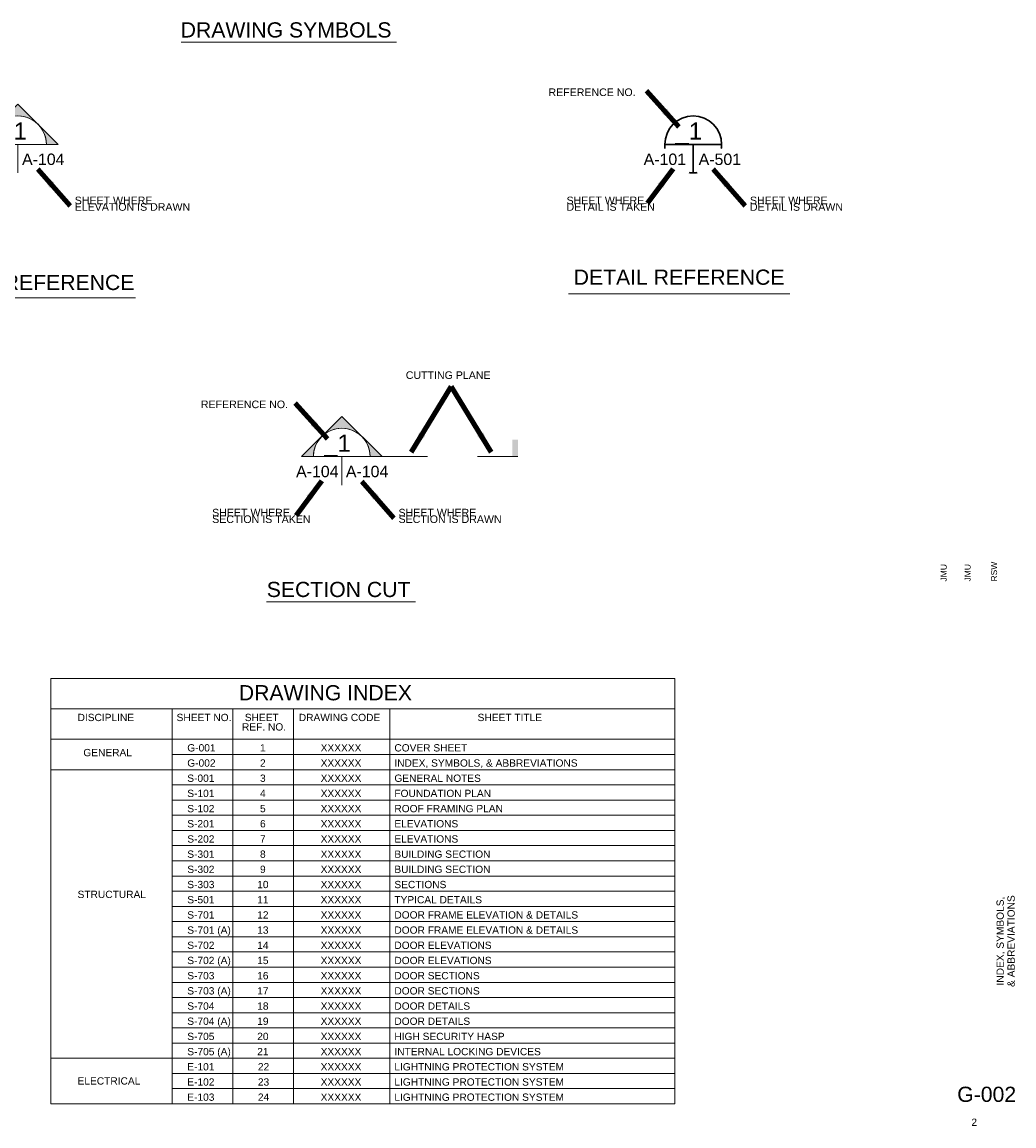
# Paper-space layout 'G-002' of a CAD drawing. Header units: inches. Extents: x 6.2 to 32.3, y 1.7 to 19.9.
# Tile 2 of 2: x 16 to 32.3, y 1.7 to 19.8. Entities that reach past the tile are written whole.
import ezdxf
from ezdxf.enums import TextEntityAlignment as Align

# ---------------------------------------------------------------- set-up
doc = ezdxf.new("R2010")
doc.units = ezdxf.units.IN
doc.header["$MEASUREMENT"] = 0
for name, color, linetype, lineweight in [('G-ANNO-PATT', 9, 'Continuous', 0), ('G-ANNO-SYMB', 6, 'Continuous', 30), ('G-ANNO-TEXT', 7, 'Continuous', 0), ('G-ANNO-TTLB', 4, 'Continuous', 40)]:
    doc.layers.add(name, color=color, linetype=linetype, lineweight=lineweight)
doc.styles.add('Dimension_0', font='ENGINEERING.shx')
doc.styles.add('General text and schedules', font='arial.ttf', dxfattribs={"height": 0.125})
doc.styles.add('Large General text and schedules', font='arial.ttf', dxfattribs={"height": 0.25})
doc.styles.add('Medium General text and schedules', font='arial.ttf', dxfattribs={"height": 0.1875})
doc.styles.add('Title Block - General', font='arial.ttf', dxfattribs={"height": 0.12})
doc.styles.add('Title Block - Project Info', font='arial.ttf', dxfattribs={"height": 0.12})
doc.styles.add('Title Block - Small', font='arial.ttf', dxfattribs={"height": 0.1})
doc.dimstyles.new('USACE ARROW DIM SET', dxfattribs={"dimtxt": 0.12, "dimasz": 0.2256, "dimexe": 0.06, "dimexo": 0.06, "dimgap": 0.06, "dimtad": 1, "dimdec": 3, "dimzin": 15, "dimdsep": 46, "dimlunit": 4, "dimtxsty": 'Title Block - General', "dimcen": 0.09, "dimclrd": 1, "dimclre": 1, "dimazin": 2, "dimtfac": 1, "dimtdec": 3, "dimtmove": 1, "dimatfit": 1, "dimfxl": 1, "dimtzin": 15, "dimlwd": 0, "dimlwe": 0, "dimarcsym": 0})

# ---------------------------------------------------------------- blocks, each defined once
blk = doc.blocks.new('DetailCallout2')
at = {"layer": 'G-ANNO-SYMB', "lineweight": 13}
for p, q in [((-0.312, 0), (0.312, 0)), ((0, 0), (0, -0.312))]:
    blk.add_line(p, q, dxfattribs=at)
blk.add_arc((0, 0), 0.312, 360, 180, dxfattribs=at)
at = {"layer": 'G-ANNO-SYMB'}
for tag, height, style, p in [('DetailCallout2_1945', 0.188, 'Medium General text and schedules', (-0.047, 0.148)), ('DetailCallout2_1943', 0.125, 'General text and schedules', (-0.269, -0.163)), ('DetailCallout2_1946', 0.125, 'General text and schedules', (0.278, -0.163))]:
    blk.add_attdef(tag, text='', height=height, dxfattribs=dict(at, style=style)).set_placement(p, align=Align.MIDDLE_CENTER)
blk = doc.blocks.new('ElevationWing')
at = {"linetype": 'Continuous', "lineweight": 0}
blk.add_hatch(color=7, dxfattribs=at).paths.add_polyline_path([(-0.313, 0), (-0.442, 0), (0, 0.442), (0.442, 0), (0.312, 0, 1.000001)])
at = {"color": 7, "linetype": 'Continuous', "lineweight": 13, "flags": 128}
blk.add_lwpolyline([(-0.313, 0), (-0.442, 0), (0, 0.442), (0.442, 0), (0.312, 0, 1.000001), (-0.313, 0)], format="xyb", close=True, dxfattribs=at)
blk = doc.blocks.new('ElevationCallout')
at = {"color": 7, "linetype": 'Continuous', "lineweight": 13}
blk.add_blockref('ElevationWing', (0, 0), dxfattribs=at)
at = {"layer": 'G-ANNO-SYMB', "lineweight": 13}
blk.add_blockref('DetailCallout2', (0, 0), dxfattribs=at).add_auto_attribs({'DetailCallout2_1943': 'A-104', 'DetailCallout2_1945': '_1', 'DetailCallout2_1946': 'A-104'})
blk = doc.blocks.new('DetailBubble')
at = {"layer": 'G-ANNO-SYMB'}
for p, q in [((-0.625, 0), (0, 0)), ((-0.313, 0), (-0.313, -0.313))]:
    blk.add_line(p, q, dxfattribs=at)
for centre, start, end in [((-0.312, 0), 360, 180), ((-0.312, 0), 352.0592, 0), ((-0.313, 0), 262.0592, 270)]:
    blk.add_arc(centre, 0.312, start, end, dxfattribs=at)
at = {"layer": 'G-ANNO-SYMB', "extrusion": (0, 0, -1)}
for centre, start, end in [((0.313, 0), 352.0592, 0), ((0.312, 0), 262.0592, 270)]:
    blk.add_arc(centre, 0.312, start, end, dxfattribs=at)
at = {"layer": 'G-ANNO-SYMB'}
for tag, height, style, p in [('DetailBubble_1976', 0.188, 'Medium General text and schedules', (-0.36, 0.147)), ('DetailBubble_1978', 0.125, 'General text and schedules', (-0.623, -0.163)), ('DetailBubble_1977', 0.125, 'General text and schedules', (-0.019, -0.163))]:
    blk.add_attdef(tag, text='', height=height, dxfattribs=dict(at, style=style)).set_placement(p, align=Align.MIDDLE_CENTER)
blk = doc.blocks.new('DetailCallout2_1')
at = {"layer": 'G-ANNO-SYMB', "lineweight": 13}
for p, q in [((-0.312, 0), (0.312, 0)), ((0, 0), (0, -0.312))]:
    blk.add_line(p, q, dxfattribs=at)
blk.add_arc((0, 0), 0.312, 360, 180, dxfattribs=at)
at = {"layer": 'G-ANNO-SYMB'}
for tag, height, style, p in [('DetailCallout2_1_2004', 0.188, 'Medium General text and schedules', (-0.047, 0.148)), ('DetailCallout2_1_2002', 0.125, 'General text and schedules', (-0.269, -0.163)), ('DetailCallout2_1_2005', 0.125, 'General text and schedules', (0.278, -0.163))]:
    blk.add_attdef(tag, text='', height=height, dxfattribs=dict(at, style=style)).set_placement(p, align=Align.MIDDLE_CENTER)
blk = doc.blocks.new('WallWing')
at = {"linetype": 'Continuous', "lineweight": 0}
blk.add_hatch(color=7, dxfattribs=at).paths.add_polyline_path([(-0.312, 0), (-0.442, 0), (0, 0.442), (0.442, 0), (0.312, 0, 1.000001)])
at = {"color": 7, "linetype": 'Continuous', "lineweight": 13, "flags": 128}
blk.add_lwpolyline([(-0.312, 0), (-0.442, 0), (0, 0.442), (0.442, 0), (0.312, 0, 1.000001), (-0.312, 0)], format="xyb", close=True, dxfattribs=at)
blk = doc.blocks.new('WallTail')
at = {"color": 7, "linetype": 'Continuous', "lineweight": 0}
blk.add_solid([(0, 0), (-0.0625, 0), (0, 0.1875), (-0.0625, 0.1875)], dxfattribs=at)
blk = doc.blocks.new('SectionCallout')
at = {"layer": 'G-ANNO-TEXT', "flags": 128}
for points in [[(0, 0), (0.94, 0)], [(1.492, 0), (1.934, 0)]]:
    blk.add_lwpolyline(points, dxfattribs=at)
at = {"color": 7, "linetype": 'Continuous', "lineweight": 13}
blk.add_blockref('WallWing', (0, 0), dxfattribs=at)
at = {"color": 7, "linetype": 'Continuous', "lineweight": 0}
blk.add_blockref('WallTail', (1.934, 0), dxfattribs=at)
at = {"layer": 'G-ANNO-SYMB', "lineweight": 13}
blk.add_blockref('DetailCallout2_1', (0, 0), dxfattribs=at).add_auto_attribs({'DetailCallout2_1_2002': 'A-104', 'DetailCallout2_1_2004': '_1', 'DetailCallout2_1_2005': 'A-104'})

psp = doc.layouts.new('G-002')

# ---------------------------------------------------------------- linework, layer by layer
at = {"layer": 'G-ANNO-PATT'}
for p, q in [((18.625, 19.496), (22.175, 19.496)), ((13.586, 15.288), (17.875, 15.288)), ((25.009, 15.353), (28.651, 15.353)), ((20.035, 10.286), (22.485, 10.286))]:
    psp.add_line(p, q, dxfattribs=at)
at = {"layer": 'G-ANNO-TEXT', "color": 7, "linetype": 'Continuous', "lineweight": 13}
for p, q in [((16.48, 8.522), (26.759, 8.522)), ((18.48, 8.522), (18.48, 2.022)), ((19.48, 8.522), (19.48, 2.022)), ((20.48, 8.522), (20.48, 2.022)), ((22.064, 8.522), (22.064, 2.022)), ((16.48, 8.022), (26.759, 8.022)), ((18.48, 7.772), (26.759, 7.772)), ((16.48, 7.522), (26.759, 7.522)), ((18.48, 7.272), (26.759, 7.272)), ((18.48, 7.022), (26.759, 7.022)), ((18.48, 6.772), (26.759, 6.772)), ((18.48, 6.522), (26.759, 6.522)), ((18.48, 6.272), (26.759, 6.272)), ((18.48, 6.022), (26.759, 6.022)), ((18.48, 5.772), (26.759, 5.772)), ((18.48, 5.522), (26.759, 5.522)), ((18.48, 5.272), (26.759, 5.272)), ((18.48, 5.022), (26.759, 5.022)), ((18.48, 4.772), (26.759, 4.772)), ((18.48, 4.522), (26.759, 4.522)), ((18.48, 4.272), (26.759, 4.272)), ((18.48, 4.022), (26.759, 4.022)), ((18.48, 3.772), (26.759, 3.772)), ((18.48, 3.522), (26.759, 3.522)), ((18.48, 3.272), (26.759, 3.272)), ((18.48, 3.022), (26.759, 3.022)), ((16.48, 2.772), (26.759, 2.772)), ((18.48, 2.522), (26.759, 2.522)), ((18.48, 2.272), (26.759, 2.272)), ((18.48, 2.022), (26.759, 2.022))]:
    psp.add_line(p, q, dxfattribs=at)
at = {"layer": 'G-ANNO-TEXT', "color": 7, "linetype": 'Continuous', "lineweight": 13, "flags": 128}
psp.add_lwpolyline([(16.48, 9.022), (26.759, 9.022), (26.759, 2.022), (16.48, 2.022), (16.48, 9.022)], close=True, dxfattribs=at)

# ---------------------------------------------------------------- block references
at = {"layer": 'G-ANNO-SYMB', "lineweight": 13, "xscale": 1.5, "yscale": 1.5, "zscale": 1.5}
for name, p in [('ElevationCallout', (15.939, 17.814)), ('SectionCallout', (21.273, 12.675))]:
    psp.add_blockref(name, p, dxfattribs=at)
at = {"layer": 'G-ANNO-SYMB', "xscale": 1.5, "yscale": 1.5, "zscale": 1.5}
psp.add_blockref('DetailBubble', (27.529, 17.814), dxfattribs=at).add_auto_attribs({'DetailBubble_1976': '_1', 'DetailBubble_1977': 'A-501', 'DetailBubble_1978': 'A-101'})

# ---------------------------------------------------------------- texts
at = {"layer": 'G-ANNO-TEXT'}
for s, height, style, p in [('DRAWING SYMBOLS', 0.25, 'Large General text and schedules', (18.619, 19.824)), ('REFERENCE NO.', 0.125, 'General text and schedules', (24.677, 18.736)), ('ELEVATION REFERENCE', 0.25, 'Medium General text and schedules', (13.647, 15.667)), ('DETAIL REFERENCE', 0.25, 'Medium General text and schedules', (25.092, 15.754)), ('CUTTING PLANE', 0.125, 'General text and schedules', (22.327, 14.079)), ('REFERENCE NO.', 0.125, 'General text and schedules', (18.952, 13.598)), ('SECTION CUT', 0.25, 'Medium General text and schedules', (20.037, 10.614))]:
    psp.add_text(s, height=height, dxfattribs=dict(at, style=style)).set_placement(p, align=Align.TOP_LEFT)
at = {"layer": 'G-ANNO-TEXT', "char_height": 0.1875, "attachment_point": 1, "line_spacing_factor": 0.517683, "style": 'General text and schedules'}
for s, insert in [('\\H0.666667x;SHEET WHERE\\PELEVATION IS DRAWN', (16.874, 16.955)), ('\\H0.666667x;SHEET WHERE\\PDETAIL IS TAKEN', (24.975, 16.955)), ('\\H0.666667x;SHEET WHERE\\PDETAIL IS DRAWN', (27.996, 16.955)), ('\\H0.666667x;SHEET WHERE\\PSECTION IS TAKEN', (19.138, 11.816)), ('\\H0.666667x;SHEET WHERE\\PSECTION IS DRAWN', (22.208, 11.816))]:
    psp.add_mtext(s, dxfattribs=dict(at, insert=insert))
at = {"layer": 'G-ANNO-TTLB', "color": 2, "linetype": 'Continuous', "lineweight": 13, "style": 'Title Block - Small'}
for s, p in [('RSW', (31.967, 10.62)), ('JMU', (31.136, 10.62)), ('JMU', (31.53, 10.62))]:
    psp.add_text(s, height=0.1, rotation=90, dxfattribs=at).set_placement(p, align=Align.TOP_LEFT)
at = {"layer": 'G-ANNO-TTLB', "color": 3, "linetype": 'Continuous', "lineweight": 30, "style": 'Title Block - General'}
for s, height, p in [('DRAWING INDEX', 0.25, (19.577, 8.914)), ('DISCIPLINE', 0.12, (16.921, 8.442)), ('SHEET NO.', 0.12, (18.552, 8.442)), ('DRAWING CODE', 0.12, (20.565, 8.442)), ('SHEET TITLE', 0.12, (23.51, 8.442)), ('GENERAL', 0.12, (17.016, 7.864)), ('G-001', 0.12, (18.728, 7.942)), ('1', 0.12, (19.926, 7.942)), ('XXXXXX', 0.12, (20.925, 7.942)), ('COVER SHEET', 0.12, (22.139, 7.942)), ('G-002', 0.12, (18.728, 7.692)), ('2', 0.12, (19.926, 7.692)), ('XXXXXX', 0.12, (20.925, 7.692)), ('INDEX, SYMBOLS, & ABBREVIATIONS', 0.12, (22.139, 7.692)), ('S-001', 0.12, (18.728, 7.442)), ('3', 0.12, (19.926, 7.442)), ('XXXXXX', 0.12, (20.925, 7.442)), ('GENERAL NOTES', 0.12, (22.139, 7.442)), ('S-101', 0.12, (18.728, 7.192)), ('4', 0.12, (19.926, 7.192)), ('XXXXXX', 0.12, (20.925, 7.192)), ('FOUNDATION PLAN', 0.12, (22.139, 7.192)), ('S-102', 0.12, (18.728, 6.942)), ('5', 0.12, (19.926, 6.942)), ('XXXXXX', 0.12, (20.925, 6.942)), ('ROOF FRAMING PLAN', 0.12, (22.139, 6.942)), ('S-201', 0.12, (18.728, 6.692)), ('6', 0.12, (19.926, 6.692)), ('XXXXXX', 0.12, (20.925, 6.692)), ('ELEVATIONS', 0.12, (22.139, 6.692)), ('S-202', 0.12, (18.728, 6.442)), ('7', 0.12, (19.926, 6.442)), ('XXXXXX', 0.12, (20.925, 6.442)), ('ELEVATIONS', 0.12, (22.139, 6.442)), ('S-301', 0.12, (18.728, 6.192)), ('8', 0.12, (19.926, 6.192)), ('XXXXXX', 0.12, (20.925, 6.192)), ('BUILDING SECTION', 0.12, (22.139, 6.192)), ('S-302', 0.12, (18.728, 5.942)), ('9', 0.12, (19.926, 5.942)), ('XXXXXX', 0.12, (20.925, 5.942)), ('BUILDING SECTION', 0.12, (22.139, 5.942)), ('S-303', 0.12, (18.728, 5.692)), ('10', 0.12, (19.88, 5.692)), ('XXXXXX', 0.12, (20.925, 5.692)), ('SECTIONS', 0.12, (22.139, 5.692)), ('STRUCTURAL', 0.12, (16.921, 5.53)), ('S-501', 0.12, (18.728, 5.442)), ('11', 0.12, (19.88, 5.442)), ('XXXXXX', 0.12, (20.925, 5.442)), ('TYPICAL DETAILS', 0.12, (22.139, 5.442)), ('S-701', 0.12, (18.728, 5.192)), ('12', 0.12, (19.88, 5.192)), ('XXXXXX', 0.12, (20.925, 5.192)), ('DOOR FRAME ELEVATION & DETAILS', 0.12, (22.139, 5.192)), ('S-701 (A)', 0.12, (18.728, 4.942)), ('13', 0.12, (19.88, 4.942)), ('XXXXXX', 0.12, (20.925, 4.942)), ('DOOR FRAME ELEVATION & DETAILS', 0.12, (22.139, 4.942)), ('S-702', 0.12, (18.728, 4.692)), ('14', 0.12, (19.88, 4.692)), ('XXXXXX', 0.12, (20.925, 4.692)), ('DOOR ELEVATIONS', 0.12, (22.139, 4.692)), ('S-702 (A)', 0.12, (18.728, 4.442)), ('15', 0.12, (19.88, 4.442)), ('XXXXXX', 0.12, (20.925, 4.442)), ('DOOR ELEVATIONS', 0.12, (22.139, 4.442)), ('S-703', 0.12, (18.728, 4.192)), ('16', 0.12, (19.88, 4.192)), ('XXXXXX', 0.12, (20.925, 4.192)), ('DOOR SECTIONS', 0.12, (22.139, 4.192)), ('S-703 (A)', 0.12, (18.728, 3.942)), ('17', 0.12, (19.88, 3.942)), ('XXXXXX', 0.12, (20.925, 3.942)), ('DOOR SECTIONS', 0.12, (22.139, 3.942)), ('S-704', 0.12, (18.728, 3.692)), ('18', 0.12, (19.88, 3.692)), ('XXXXXX', 0.12, (20.925, 3.692)), ('DOOR DETAILS', 0.12, (22.139, 3.692)), ('S-704 (A)', 0.12, (18.728, 3.442)), ('19', 0.12, (19.88, 3.442)), ('XXXXXX', 0.12, (20.925, 3.442)), ('DOOR DETAILS', 0.12, (22.139, 3.442)), ('S-705', 0.12, (18.728, 3.192)), ('20', 0.12, (19.88, 3.192)), ('XXXXXX', 0.12, (20.925, 3.192)), ('HIGH SECURITY HASP', 0.12, (22.139, 3.192)), ('S-705 (A)', 0.12, (18.728, 2.942)), ('21', 0.12, (19.88, 2.942)), ('XXXXXX', 0.12, (20.925, 2.942)), ('INTERNAL LOCKING DEVICES', 0.12, (22.139, 2.942)), ('E-101', 0.12, (18.728, 2.692)), ('22', 0.12, (19.891, 2.692)), ('XXXXXX', 0.12, (20.925, 2.692)), ('LIGHTNING PROTECTION SYSTEM', 0.12, (22.139, 2.692)), ('ELECTRICAL', 0.12, (16.921, 2.459)), ('E-102', 0.12, (18.728, 2.442)), ('23', 0.12, (19.891, 2.442)), ('XXXXXX', 0.12, (20.925, 2.442)), ('LIGHTNING PROTECTION SYSTEM', 0.12, (22.139, 2.442)), ('E-103', 0.12, (18.728, 2.192)), ('24', 0.12, (19.891, 2.192)), ('XXXXXX', 0.12, (20.925, 2.192)), ('LIGHTNING PROTECTION SYSTEM', 0.12, (22.139, 2.192)), ('G-002', 0.25, (31.41, 2.304)), ('2', 0.12, (31.643, 1.779))]:
    psp.add_text(s, height=height, dxfattribs=at).set_placement(p, align=Align.TOP_LEFT)
at = {"layer": 'G-ANNO-TTLB', "color": 3, "linetype": 'Continuous', "lineweight": 30, "insert": (19.629, 8.442), "char_height": 0.12, "attachment_point": 1, "line_spacing_factor": 0.776524, "style": 'Title Block - General'}
psp.add_mtext(' SHEET \\PREF. NO.', dxfattribs=at)
at = {"layer": 'G-ANNO-TTLB', "color": 2, "linetype": 'Continuous', "lineweight": 13, "insert": (32.208, 4.701), "char_height": 0.12, "attachment_point": 5, "rotation": 90, "line_spacing_factor": 0.9, "style": 'Title Block - Project Info'}
psp.add_mtext('INDEX, SYMBOLS,\\P& ABBREVIATIONS', dxfattribs=at)

# ---------------------------------------------------------------- leaders
at = {"layer": 'G-ANNO-TEXT'}
for points in [[(26.825, 18.104), (26.291, 18.695)], [(16.268, 17.405), (16.797, 16.804)], [(26.731, 17.415), (26.307, 16.845)], [(27.389, 17.405), (27.918, 16.804)], [(22.416, 12.746), (23.076, 13.829)], [(23.736, 12.746), (23.076, 13.829)], [(21.037, 12.966), (20.504, 13.556)], [(20.944, 12.277), (20.519, 11.707)], [(21.602, 12.266), (22.131, 11.665)]]:
    psp.add_leader(points, dimstyle='USACE ARROW DIM SET', override={"dimtxt": 0.1872, "dimasz": 0.351936, "dimgap": 0.0936, "dimtxsty": 'Dimension_0', "dimclrd": 0, "dimlwd": 65534}, dxfattribs=at)

doc.saveas('drawing.dxf')
